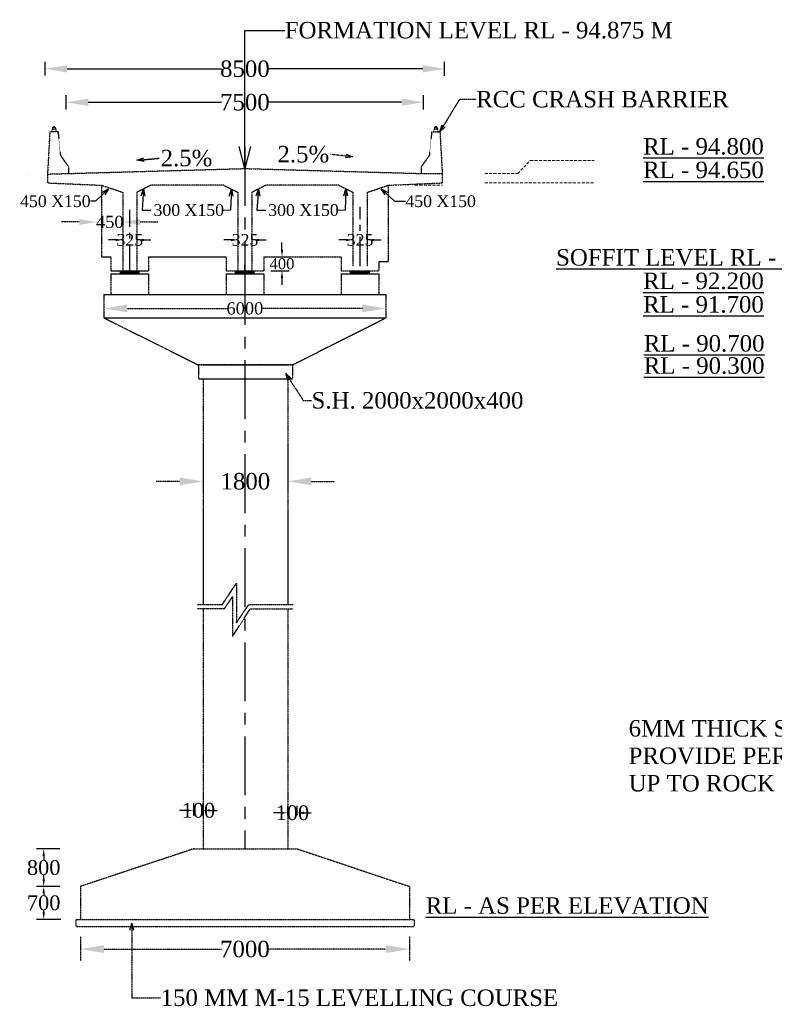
# Model space of a CAD drawing. Header units: millimetres. Extents: x 103078 to 7104496, y -104267 to 320261.
# Tile 4 of 12: x 447864 to 479976, y 136577 to 178452. Entities that reach past the tile are written whole.
import ezdxf

# ---------------------------------------------------------------- set-up
doc = ezdxf.new("R2010")
doc.units = ezdxf.units.MM
doc.header["$MEASUREMENT"] = 0
doc.linetypes.add('CENTERX2', pattern=[4, 2.5, -0.5, 0.5, -0.5])
doc.linetypes.add('HIDDEN', pattern=[0.375, 0.25, -0.125])
doc.layers.add('TEXT', color=7, linetype='Continuous')
doc.styles.get("Standard").update_dxf_attribs({"font": 'times.ttf'})
doc.dimstyles.get("Standard").update_dxf_attribs({"dimtxt": 400, "dimasz": 215, "dimexe": 0.18, "dimexo": 0.0625, "dimgap": 0.09, "dimtad": 0, "dimtih": 1, "dimtoh": 1, "dimdec": 0, "dimzin": 4, "dimdsep": 46, "dimtxsty": 'Standard', "dimblk": 'OPEN90', "dimcen": 0, "dimadec": 0, "dimazin": 1, "dimtfac": 1, "dimtdec": 0, "dimtix": 1, "dimtofl": 0, "dimtmove": 0, "dimatfit": 3, "dimldrblk": 'OPEN30', "dimfxl": 0, "dimtolj": 1, "dimtzin": 0, "dimarcsym": 0})

# ---------------------------------------------------------------- blocks, each defined once
blk = doc.blocks.new('*D75')
at = {"color": 0, "linetype": 'HIDDEN', "lineweight": -2, "transparency": 16777216}
for p, q in [((451448, 166271), (451448, 166171)), ((452448, 166171), (456713, 166171)), ((462448, 166171), (458183, 166171)), ((463448, 166171), (463448, 166171))]:
    blk.add_line(p, q, dxfattribs=at)
at = {"color": 0, "linetype": 'HIDDEN', "transparency": 16777216}
for points in [[(452448, 166338), (452448, 166005), (451448, 166171)], [(462448, 166338), (462448, 166005), (463448, 166171)]]:
    blk.add_solid(points, dxfattribs=at)
at = {"layer": 'Defpoints', "color": 0, "linetype": 'HIDDEN', "transparency": 16777216}
for p in [(451448, 166271), (463448, 166171), (463448, 166171)]:
    blk.add_point(p, dxfattribs=at)
at = {"color": 0, "linetype": 'HIDDEN', "transparency": 16777216, "insert": (457448, 166171), "char_height": 500, "attachment_point": 5}
blk.add_mtext('\\A1;{\\H1.036x;6000}', dxfattribs=at)
blk = doc.blocks.new('*D49')
at = {"color": 0, "linetype": 'HIDDEN', "lineweight": -2, "transparency": 16777216}
for p, q in [((450398, 169848), (449648, 169848)), ((451148, 169848), (451148, 169848)), ((452248, 169848), (452248, 169848)), ((452998, 169848), (453748, 169848))]:
    blk.add_line(p, q, dxfattribs=at)
at = {"color": 0, "linetype": 'HIDDEN', "transparency": 16777216}
for points in [[(450398, 169973), (450398, 169723), (451148, 169848)], [(452998, 169973), (452998, 169723), (452248, 169848)]]:
    blk.add_solid(points, dxfattribs=at)
at = {"layer": 'Defpoints', "color": 0, "linetype": 'HIDDEN', "transparency": 16777216}
for p in [(451148, 169848), (452248, 169848), (452248, 169848)]:
    blk.add_point(p, dxfattribs=at)
at = {"color": 0, "linetype": 'HIDDEN', "transparency": 16777216, "insert": (451698, 169848), "char_height": 500, "attachment_point": 5}
blk.add_mtext('\\A1;{\\H1.036x;450}', dxfattribs=at)
blk = doc.blocks.new('*D50')
at = {"color": 0, "linetype": 'Continuous', "lineweight": -2, "transparency": 16777216}
for p, q in [((451948, 169084), (451648, 169084)), ((452248, 168784), (452248, 168784)), ((453148, 169084), (453448, 169084))]:
    blk.add_line(p, q, dxfattribs=at)
at = {"color": 0, "linetype": 'Continuous', "transparency": 16777216}
for points in [[(451948, 169134), (451948, 169034), (452248, 169084)], [(453148, 169134), (453148, 169034), (452848, 169084)]]:
    blk.add_solid(points, dxfattribs=at)
at = {"layer": 'Defpoints', "color": 0, "linetype": 'Continuous', "transparency": 16777216}
for p in [(452248, 169084), (452848, 169084), (452848, 169084)]:
    blk.add_point(p, dxfattribs=at)
at = {"color": 0, "linetype": 'Continuous', "transparency": 16777216, "insert": (452548, 169084), "char_height": 900, "attachment_point": 5}
blk.add_mtext('\\A1;{\\H0.55556x;325}', dxfattribs=at)
blk = doc.blocks.new('*D51')
at = {"color": 0, "linetype": 'Continuous', "lineweight": -2, "transparency": 16777216}
for p, q in [((456852, 169084), (456552, 169084)), ((457152, 168784), (457152, 168784)), ((458052, 169084), (458352, 169084))]:
    blk.add_line(p, q, dxfattribs=at)
at = {"color": 0, "linetype": 'Continuous', "transparency": 16777216}
for points in [[(456852, 169134), (456852, 169034), (457152, 169084)], [(458052, 169134), (458052, 169034), (457752, 169084)]]:
    blk.add_solid(points, dxfattribs=at)
at = {"layer": 'Defpoints', "color": 0, "linetype": 'Continuous', "transparency": 16777216}
for p in [(457152, 169084), (457752, 169084), (457752, 169084)]:
    blk.add_point(p, dxfattribs=at)
at = {"color": 0, "linetype": 'Continuous', "transparency": 16777216, "insert": (457452, 169084), "char_height": 900, "attachment_point": 5}
blk.add_mtext('\\A1;{\\H0.55556x;325}', dxfattribs=at)
blk = doc.blocks.new('*D52')
at = {"color": 0, "linetype": 'Continuous', "lineweight": -2, "transparency": 16777216}
for p, q in [((461748, 169084), (461448, 169084)), ((462048, 168784), (462048, 168784)), ((462948, 169084), (463248, 169084))]:
    blk.add_line(p, q, dxfattribs=at)
at = {"color": 0, "linetype": 'Continuous', "transparency": 16777216}
for points in [[(461748, 169134), (461748, 169034), (462048, 169084)], [(462948, 169134), (462948, 169034), (462648, 169084)]]:
    blk.add_solid(points, dxfattribs=at)
at = {"layer": 'Defpoints', "color": 0, "linetype": 'Continuous', "transparency": 16777216}
for p in [(462048, 169084), (462648, 169084), (462648, 169084)]:
    blk.add_point(p, dxfattribs=at)
at = {"color": 0, "linetype": 'Continuous', "transparency": 16777216, "insert": (462348, 169084), "char_height": 900, "attachment_point": 5}
blk.add_mtext('\\A1;{\\H0.55556x;325}', dxfattribs=at)
blk = doc.blocks.new('*D85')
at = {"color": 0, "linetype": 'Continuous', "lineweight": -2, "transparency": 16777216}
for p, q in [((459026, 168671), (459026, 168971)), ((458548, 168371), (459326, 168371)), ((458548, 167771), (459326, 167771)), ((459026, 167471), (459026, 167171))]:
    blk.add_line(p, q, dxfattribs=at)
at = {"color": 0, "linetype": 'Continuous', "transparency": 16777216}
for points in [[(458976, 168671), (459076, 168671), (459026, 168371)], [(458976, 167471), (459076, 167471), (459026, 167771)]]:
    blk.add_solid(points, dxfattribs=at)
at = {"layer": 'Defpoints', "color": 0, "linetype": 'Continuous', "transparency": 16777216}
for p in [(458248, 168371), (458248, 167771), (459026, 167771)]:
    blk.add_point(p, dxfattribs=at)
at = {"color": 0, "linetype": 'Continuous', "transparency": 16777216, "insert": (459026, 168071), "char_height": 900, "attachment_point": 5}
blk.add_mtext('\\A1;{\\H0.518x;400}', dxfattribs=at)
blk = doc.blocks.new('*D61')
at = {"color": 0, "linetype": 'HIDDEN', "lineweight": -2, "transparency": 16777216}
for p, q in [((450448, 139461), (450448, 138425)), ((464448, 139458), (464448, 138425)), ((451448, 138925), (456452, 138925)), ((463448, 138925), (458444, 138925))]:
    blk.add_line(p, q, dxfattribs=at)
at = {"color": 0, "linetype": 'HIDDEN', "transparency": 16777216}
for points in [[(451448, 139092), (451448, 138759), (450448, 138925)], [(463448, 139092), (463448, 138759), (464448, 138925)]]:
    blk.add_solid(points, dxfattribs=at)
at = {"layer": 'Defpoints', "color": 0, "linetype": 'HIDDEN', "transparency": 16777216}
for p in [(450448, 139961), (464448, 139958), (464448, 138925)]:
    blk.add_point(p, dxfattribs=at)
at = {"color": 0, "linetype": 'HIDDEN', "transparency": 16777216, "insert": (457448, 138925), "char_height": 1000, "attachment_point": 5}
blk.add_mtext('\\A1;{\\H0.7x;7000}', dxfattribs=at)
blk = doc.blocks.new('*D62')
at = {"color": 0, "linetype": 'Continuous', "lineweight": -2, "transparency": 16777216}
for p, q in [((449573, 141590), (448586, 141590)), ((448886, 141290), (448886, 141211)), ((448886, 140490), (448886, 140568)), ((449616, 140190), (448586, 140190))]:
    blk.add_line(p, q, dxfattribs=at)
at = {"color": 0, "linetype": 'Continuous', "transparency": 16777216}
for points in [[(448836, 141290), (448936, 141290), (448886, 141590)], [(448836, 140490), (448936, 140490), (448886, 140190)]]:
    blk.add_solid(points, dxfattribs=at)
at = {"layer": 'Defpoints', "color": 0, "linetype": 'Continuous', "transparency": 16777216}
for p in [(449873, 141590), (448886, 140190), (449916, 140190)]:
    blk.add_point(p, dxfattribs=at)
at = {"color": 0, "linetype": 'Continuous', "transparency": 16777216, "insert": (448886, 140890), "char_height": 900, "attachment_point": 5}
blk.add_mtext('\\A1;{\\H0.7x;700}', dxfattribs=at)
blk = doc.blocks.new('*D63')
at = {"color": 0, "linetype": 'Continuous', "lineweight": -2, "transparency": 16777216}
for p, q in [((449570, 143190), (448586, 143190)), ((448886, 142890), (448886, 142710)), ((448886, 141890), (448886, 142069)), ((449573, 141590), (448586, 141590))]:
    blk.add_line(p, q, dxfattribs=at)
at = {"color": 0, "linetype": 'Continuous', "transparency": 16777216}
for points in [[(448836, 142890), (448936, 142890), (448886, 143190)], [(448836, 141890), (448936, 141890), (448886, 141590)]]:
    blk.add_solid(points, dxfattribs=at)
at = {"layer": 'Defpoints', "color": 0, "linetype": 'Continuous', "transparency": 16777216}
for p in [(449870, 143190), (448886, 141590), (449873, 141590)]:
    blk.add_point(p, dxfattribs=at)
at = {"color": 0, "linetype": 'Continuous', "transparency": 16777216, "insert": (448886, 142390), "char_height": 900, "attachment_point": 5}
blk.add_mtext('\\A1;{\\H0.7x;800}', dxfattribs=at)
blk = doc.blocks.new('*D87')
at = {"color": 0, "linetype": 'Continuous', "lineweight": -2, "transparency": 16777216}
for p, q in [((459268, 144606), (459268, 145020)), ((459668, 144606), (459668, 145020)), ((458968, 144720), (458668, 144720)), ((459968, 144720), (460268, 144720))]:
    blk.add_line(p, q, dxfattribs=at)
at = {"color": 0, "linetype": 'Continuous', "transparency": 16777216}
for points in [[(458968, 144770), (458968, 144670), (459268, 144720)], [(459968, 144770), (459968, 144670), (459668, 144720)]]:
    blk.add_solid(points, dxfattribs=at)
at = {"layer": 'Defpoints', "color": 0, "linetype": 'Continuous', "transparency": 16777216}
for p in [(459268, 144720), (459268, 144306), (459668, 144306)]:
    blk.add_point(p, dxfattribs=at)
at = {"color": 0, "linetype": 'Continuous', "transparency": 16777216, "insert": (459468, 144720), "char_height": 900, "attachment_point": 5}
blk.add_mtext('\\A1;{\\H0.7x;100}', dxfattribs=at)
blk = doc.blocks.new('*D88')
at = {"color": 0, "linetype": 'Continuous', "lineweight": -2, "transparency": 16777216}
for p, q in [((455268, 144606), (455268, 145125)), ((455668, 144606), (455668, 145125)), ((454968, 144825), (454668, 144825)), ((455968, 144825), (456268, 144825))]:
    blk.add_line(p, q, dxfattribs=at)
at = {"color": 0, "linetype": 'Continuous', "transparency": 16777216}
for points in [[(454968, 144875), (454968, 144775), (455268, 144825)], [(455968, 144875), (455968, 144775), (455668, 144825)]]:
    blk.add_solid(points, dxfattribs=at)
at = {"layer": 'Defpoints', "color": 0, "linetype": 'Continuous', "transparency": 16777216}
for p in [(455268, 144825), (455268, 144306), (455668, 144306)]:
    blk.add_point(p, dxfattribs=at)
at = {"color": 0, "linetype": 'Continuous', "transparency": 16777216, "insert": (455468, 144825), "char_height": 900, "attachment_point": 5}
blk.add_mtext('\\A1;{\\H0.7x;100}', dxfattribs=at)
blk = doc.blocks.new('*D65')
at = {"color": 0, "linetype": 'HIDDEN', "lineweight": -2, "transparency": 16777216}
for p, q in [((455668, 160415), (455668, 158317)), ((459268, 160415), (459268, 158317)), ((454668, 158817), (453668, 158817)), ((460268, 158817), (461268, 158817))]:
    blk.add_line(p, q, dxfattribs=at)
at = {"color": 0, "linetype": 'HIDDEN', "transparency": 16777216}
for points in [[(454668, 158983), (454668, 158650), (455668, 158817)], [(460268, 158983), (460268, 158650), (459268, 158817)]]:
    blk.add_solid(points, dxfattribs=at)
at = {"layer": 'Defpoints', "color": 0, "linetype": 'HIDDEN', "transparency": 16777216}
for p in [(455668, 160915), (459268, 160915), (459268, 158817)]:
    blk.add_point(p, dxfattribs=at)
at = {"color": 0, "linetype": 'HIDDEN', "transparency": 16777216, "insert": (457468, 158817), "char_height": 1000, "attachment_point": 5}
blk.add_mtext('\\A1;{\\H0.7x;1800}', dxfattribs=at)
blk = doc.blocks.new('*D93')
at = {"color": 0, "linetype": 'Continuous', "lineweight": -2, "transparency": 16777216}
for p, q in [((448948, 176073), (448948, 176663)), ((449883, 176363), (456464, 176363)), ((465013, 176363), (458432, 176363)), ((465948, 176069), (465948, 176663))]:
    blk.add_line(p, q, dxfattribs=at)
at = {"color": 0, "linetype": 'Continuous', "transparency": 16777216}
for points in [[(449883, 176519), (449883, 176207), (448948, 176363)], [(465013, 176519), (465013, 176207), (465948, 176363)]]:
    blk.add_solid(points, dxfattribs=at)
at = {"layer": 'Defpoints', "color": 0, "linetype": 'Continuous', "transparency": 16777216}
for p in [(465948, 176363), (448948, 175773), (465948, 175769)]:
    blk.add_point(p, dxfattribs=at)
at = {"color": 0, "linetype": 'Continuous', "transparency": 16777216, "insert": (457448, 176363), "char_height": 900, "attachment_point": 5}
blk.add_mtext('\\A1;{\\H0.77778x;8500}', dxfattribs=at)
blk = doc.blocks.new('*D94')
at = {"color": 0, "linetype": 'Continuous', "lineweight": -2, "transparency": 16777216}
for p, q in [((449848, 174627), (449848, 175240)), ((465048, 174627), (465048, 175240)), ((450783, 174940), (456452, 174940)), ((464113, 174940), (458444, 174940))]:
    blk.add_line(p, q, dxfattribs=at)
at = {"color": 0, "linetype": 'Continuous', "transparency": 16777216}
for points in [[(450783, 175096), (450783, 174784), (449848, 174940)], [(464113, 175096), (464113, 174784), (465048, 174940)]]:
    blk.add_solid(points, dxfattribs=at)
at = {"layer": 'Defpoints', "color": 0, "linetype": 'Continuous', "transparency": 16777216}
for p in [(465048, 174940), (449848, 174327), (465048, 174327)]:
    blk.add_point(p, dxfattribs=at)
at = {"color": 0, "linetype": 'Continuous', "transparency": 16777216, "insert": (457448, 174940), "char_height": 900, "attachment_point": 5}
blk.add_mtext('\\A1;{\\H0.77778x;7500}', dxfattribs=at)

msp = doc.modelspace()

# ---------------------------------------------------------------- hatches: boundary and pattern name
at = {"linetype": 'HIDDEN'}
for points in [[(452547.8, 167770.8), (452147.8, 167770.8), (452147.8, 167640.8), (452547.8, 167640.8)], [(452947.8, 167770.8), (452547.8, 167770.8), (452547.8, 167640.8), (452947.8, 167640.8)], [(457447.8, 167770.8), (457047.8, 167770.8), (457047.8, 167640.8), (457447.8, 167640.8)], [(457847.8, 167770.8), (457447.8, 167770.8), (457447.8, 167640.8), (457847.8, 167640.8)], [(462347.8, 167770.8), (461947.8, 167770.8), (461947.8, 167640.8), (462347.8, 167640.8)], [(462747.8, 167770.8), (462347.8, 167770.8), (462347.8, 167640.8), (462747.8, 167640.8)]]:
    msp.add_hatch(color=0, dxfattribs=at).paths.add_polyline_path(points)

# ---------------------------------------------------------------- linework, layer by layer
at = {"color": 0, "linetype": 'HIDDEN'}
for p, q in [((449270.7, 173865.3), (449222.8, 173685.4)), ((449374.8, 173865.3), (449422.8, 173685.4)), ((465520.7, 173865.3), (465472.8, 173685.4)), ((465624.8, 173865.3), (465672.8, 173685.4)), ((449147.8, 173685.4), (449047.8, 171885.4)), ((449497.8, 173685.4), (449147.8, 173685.4)), ((449497.8, 173685.4), (449597.8, 172685.4)), ((465397.8, 173685.4), (465297.8, 172685.4)), ((465397.8, 173685.4), (465747.8, 173685.4)), ((465747.8, 173685.4), (465847.8, 171885.4)), ((449597.8, 172685.4), (449947.8, 172185.4)), ((465297.8, 172685.4), (464947.8, 172185.4)), ((449947.8, 172185.4), (449947.8, 171910.6)), ((464947.8, 172185.4), (464947.8, 171910.6)), ((448205.1, 171885.4), (448205.1, 171885.4)), ((449047.8, 171885.4), (449047.8, 171510.6)), ((464947.8, 171910.6), (465847.8, 171910.6)), ((465847.8, 171910.6), (465847.8, 171510.6)), ((449047.8, 171510.6), (451347.8, 171410.6)), ((451347.8, 171410.6), (451347.8, 168370.8)), ((453447.8, 171410.6), (452847.8, 171110.6)), ((456547.8, 171410.6), (453447.8, 171410.6)), ((456547.8, 171410.6), (457147.8, 171110.6)), ((458347.8, 171410.6), (457747.8, 171110.6)), ((461447.8, 171410.6), (458347.8, 171410.6)), ((461447.8, 171410.6), (462047.8, 171110.6)), ((463547.8, 171410.6), (465847.8, 171510.6)), ((463547.8, 171410.6), (463547.8, 168170.8)), ((452247.8, 171110.6), (452247.8, 167640.8)), ((452847.8, 171110.6), (452847.8, 167640.8)), ((457147.8, 171110.6), (457147.8, 167770.8)), ((457747.8, 171110.6), (457747.8, 167770.8)), ((462047.8, 171110.6), (462047.8, 167970.8)), ((462647.8, 171110.6), (462647.8, 167970.8)), ((451743.3, 168370.8), (451743.3, 167770.8)), ((453343.3, 168370.8), (453343.3, 167770.8)), ((456647.8, 168370.8), (456647.8, 167770.8)), ((458247.8, 168370.8), (458247.8, 167770.8)), ((458247.8, 168370.8), (461543.3, 168370.8)), ((461543.3, 168370.8), (461543.3, 167770.8)), ((457447.8, 167770.8), (457447.8, 167995.8)), ((463143.3, 168170.8), (463143.3, 167770.8)), ((463143.3, 168170.8), (463225.4, 168170.8)), ((451743.3, 167640.8), (451743.3, 166770.8)), ((452147.8, 167640.8), (452147.8, 167770.8)), ((452947.8, 167640.8), (452947.8, 167770.8)), ((453343.3, 167640.8), (453343.3, 166770.8)), ((456647.8, 167770.8), (458247.8, 167770.8)), ((456647.8, 167640.8), (456647.8, 166770.8)), ((457047.8, 167640.8), (457047.8, 167770.8)), ((457447.8, 167640.8), (457447.8, 167770.8)), ((457847.8, 167640.8), (457847.8, 167770.8)), ((458247.8, 167640.8), (458247.8, 166770.8)), ((461543.3, 167770.8), (463143.3, 167770.8)), ((461547.8, 167640.8), (461547.8, 166770.8)), ((461947.8, 167640.8), (461947.8, 167770.8)), ((462747.8, 167640.8), (462747.8, 167770.8)), ((463147.8, 167640.8), (463147.8, 166770.8)), ((451447.8, 166770.8), (451447.8, 165770.8)), ((453343.3, 166770.8), (453343.3, 166770.8)), ((463447.8, 166770.8), (463447.8, 165770.8)), ((455467.8, 163770.8), (455467.8, 163170.8)), ((459467.8, 163770.8), (455467.8, 163770.8)), ((457467.8, 163770.8), (459267.8, 163770.8)), ((459467.8, 163770.8), (459467.8, 163170.8)), ((455667.8, 163170.8), (455667.8, 153573.3)), ((459267.8, 163170.8), (459267.8, 153573.3)), ((455667.8, 157645.1), (455667.8, 153573.3)), ((459267.8, 157624.1), (459267.8, 153573.3)), ((456478.4, 153573.3), (457092.6, 154489.8)), ((457092.6, 154489.8), (457092.6, 152803.3)), ((456585.3, 153411.3), (456923.9, 153916.6)), ((456923.9, 153916.6), (456923.9, 152230.1)), ((455415.4, 153573.3), (456478.4, 153573.3)), ((455415.4, 153411.3), (456585.3, 153411.3)), ((455667.8, 153411.3), (455667.8, 143189.6)), ((456923.9, 152230.1), (457672.2, 153390.3)), ((457092.6, 152803.3), (457608.7, 153573.3)), ((457608.7, 153573.3), (459497.9, 153573.3)), ((457672.2, 153390.3), (459497.9, 153390.3)), ((459267.8, 153390.3), (459267.8, 143189.6)), ((455267.8, 143189.6), (450447.8, 141589.6)), ((455267.8, 143189.6), (459667.8, 143189.6)), ((459667.8, 143189.6), (464447.8, 141589.6)), ((450447.8, 141589.6), (450447.8, 140189.6)), ((464447.8, 141589.6), (464447.8, 140189.6)), ((450247.8, 140189.6), (450247.8, 139889.6)), ((450247.8, 140189.6), (464647.8, 140189.6)), ((450247.8, 139889.6), (464647.8, 139889.6)), ((464647.8, 140189.6), (464647.8, 139889.6))]:
    msp.add_line(p, q, dxfattribs=at)
at = {"color": 0, "linetype": 'CENTERX2', "ltscale": 1000}
for p, q in [((457447.8, 173032.1), (457447.8, 167970.8)), ((457447.8, 167970.8), (457447.8, 143189.6))]:
    msp.add_line(p, q, dxfattribs=at)
at = {"color": 0, "linetype": 'CENTERX2', "ltscale": 500}
for p, q in [((462347.8, 167970.8), (462347.8, 170487.1)), ((452547.8, 167640.8), (452547.8, 170361.3)), ((452547.8, 167640.8), (452547.8, 167770.8)), ((462347.8, 167640.8), (462347.8, 167770.8))]:
    msp.add_line(p, q, dxfattribs=at)
at = {"color": 0, "ltscale": 5000}
for p, q in [((451347.8, 168370.8), (451743.3, 168370.8)), ((453343.3, 168370.8), (456647.8, 168370.8)), ((463143.3, 168170.8), (463547.8, 168170.8)), ((451743.3, 167770.8), (453343.3, 167770.8)), ((451743.3, 167640.8), (453343.3, 167640.8)), ((452147.8, 167770.8), (452947.8, 167770.8)), ((456647.8, 167640.8), (458247.8, 167640.8)), ((457047.8, 167770.8), (457847.8, 167770.8)), ((461547.8, 167640.8), (463147.8, 167640.8)), ((461947.8, 167770.8), (462747.8, 167770.8)), ((461947.8, 167770.8), (462747.8, 167770.8)), ((451447.8, 166770.8), (463447.8, 166770.8)), ((451447.8, 165770.8), (463447.8, 165770.8)), ((455667.8, 163770.8), (459267.8, 163770.8)), ((455467.8, 163170.8), (459467.8, 163170.8))]:
    msp.add_line(p, q, dxfattribs=at)
at = {"color": 0, "linetype": 'HIDDEN'}
for points in [[(449047.8, 171885.4), (457447.8, 172120.8), (464947.8, 171910.6)], [(451347.8, 171410.6), (452247.8, 171110.6)], [(462647.8, 171110.6), (463547.8, 171410.6)], [(451447.8, 165770.8), (455467.8, 163770.8), (459467.8, 163770.8), (463447.8, 165770.8)]]:
    msp.add_lwpolyline(points, dxfattribs=at)
for centre in [(449322.8, 173835.4), (465572.8, 173835.4)]:
    msp.add_circle(centre, 50, dxfattribs=at)
for centre in [(449322.8, 173835.4), (465572.8, 173835.4)]:
    msp.add_arc(centre, 60, 29.86283, 150.13717, dxfattribs=at)
at = {"layer": 'TEXT', "color": 0, "linetype": 'HIDDEN', "lineweight": 13, "ltscale": 500}
for p, q in [((469058.3, 171910.6), (469588, 172460.5)), ((469588, 172460.5), (472311.3, 172460.5)), ((467656.7, 171910.6), (469058.3, 171910.6)), ((464684.6, 171410.6), (465852.6, 171410.6)), ((467656.7, 171512), (472311.3, 171512))]:
    msp.add_line(p, q, dxfattribs=at)

# ---------------------------------------------------------------- texts
at = {"color": 0, "linetype": 'Continuous', "insert": (459143.4, 177998.5), "char_height": 700, "attachment_point": 4}
msp.add_mtext('FORMATION LEVEL RL - 94.875 M', dxfattribs=at)
at = {"color": 0, "linetype": 'HIDDEN'}
for s, insert, char_height, attachment_point in [('RCC CRASH BARRIER', (467288.7, 175066.6), 700, 4), ('2.5%', (453860.4, 172561.9), 700, 4), ('2.5%', (461035.2, 172726.5), 700, 6), ('{\\H1.6667x;450 X150}', (464277, 170728.7), 300, 4), ('450 X150', (450882.3, 170728.7), 500, 6), ('{\\fVerdana|b0|i0|c0|p34; \\fTimes New Roman|b0|i0|c0|p18;\\H2x;300 X150}', (453450.8, 170352.4), 250, 4), ('{\\fVerdana|b0|i0|c0|p34; \\fTimes New Roman|b0|i0|c0|p18;\\H2x;300 X150}', (458331.8, 170352.4), 250, 4), ('S.H. 2000x2000x400', (460283.4, 162255.8), 700, 4), ('150 MM M-15 LEVELLING COURSE', (453862.2, 136848.6), 700, 4)]:
    msp.add_mtext(s, dxfattribs=dict(at, insert=insert, char_height=char_height, attachment_point=attachment_point))
at = {"color": 0, "linetype": 'HIDDEN', "insert": (473777.8, 147139.1), "char_height": 700, "width": 12528.438, "attachment_point": 4}
msp.add_mtext('6MM THICK STEEL LINER\\PPROVIDE PERMANENTLY\\PUP TO ROCK LEVEL', dxfattribs=at)
at = {"layer": 'TEXT', "color": 0, "char_height": 700, "attachment_point": 2}
for s, insert, width in [('{\\LRL - 94.800}', (476960.2, 173415.4), 6634.446), ('{\\LRL - 94.650}', (476960.2, 172414), 6634.446), ('{\\LSOFFIT LEVEL RL - 92.700}', (476960.2, 168693.7), 13108.591), ('{\\LRL - 92.200}', (476960.2, 167694.5), 6883.218), ('{\\LRL - 91.700}', (476960.2, 166694.2), 6430.95), ('{\\LRL - 90.700}', (476990.2, 165037.1), 6430.95), ('{\\LRL - 90.300}', (476990.2, 164094.2), 6430.95), ('{\\LRL - AS PER ELEVATION}', (471161.8, 141127.5), 12958.448)]:
    msp.add_mtext(s, dxfattribs=dict(at, insert=insert, width=width))

# ---------------------------------------------------------------- dimensions: what is measured, and where the dimension line sits
at = {"color": 0, "linetype": 'Continuous'}
for base, p1, p2, text, override, picture, middle in [((465947.8, 176362.9), (448947.8, 175773.2), (465947.8, 175769.2), '{\\H0.77778x;8500}', {"dimtxt": 900, "dimasz": 935, "dimexe": 300, "dimexo": 300, "dimfxl": 300}, '*D93', (457447.8, 176362.9)), ((465047.8, 174940.3), (449847.8, 174326.7), (465047.8, 174326.7), '{\\H0.77778x;7500}', {"dimtxt": 900, "dimasz": 935, "dimexe": 300, "dimexo": 300, "dimfxl": 300}, '*D94', (457447.8, 174940.3)), ((452847.8, 169083.6), (452247.8, 169083.6), (452847.8, 169083.6), '{\\H0.55556x;325}', {"dimtxt": 900, "dimasz": 300, "dimexe": 300, "dimexo": 300, "dimfxl": 300}, '*D50', (452547.8, 169083.6)), ((457752.2, 169083.6), (457152.2, 169083.6), (457752.2, 169083.6), '{\\H0.55556x;325}', {"dimtxt": 900, "dimasz": 300, "dimexe": 300, "dimexo": 300, "dimfxl": 300}, '*D51', (457452.2, 169083.6)), ((462647.8, 169083.6), (462047.8, 169083.6), (462647.8, 169083.6), '{\\H0.55556x;325}', {"dimtxt": 900, "dimasz": 300, "dimexe": 300, "dimexo": 300, "dimfxl": 300}, '*D52', (462347.8, 169083.6)), ((455267.8, 144825.2), (455667.8, 144305.9), (455267.8, 144305.9), '{\\H0.7x;100}', {"dimtxt": 900, "dimasz": 300, "dimexe": 300, "dimexo": 300, "dimfxl": 300}, '*D88', (455467.8, 144825.2)), ((459267.8, 144720.2), (459667.8, 144305.9), (459267.8, 144305.9), '{\\H0.7x;100}', {"dimtxt": 900, "dimasz": 300, "dimexe": 300, "dimexo": 300, "dimfxl": 300}, '*D87', (459467.8, 144720.2))]:
    dim = msp.add_linear_dim(base=base, p1=p1, p2=p2, text=text, dimstyle='Standard', override=override, dxfattribs=at)
    dim.commit()
    dim.dimension.update_dxf_attribs({"geometry": picture, "text_midpoint": middle})
at = {"color": 0, "linetype": 'HIDDEN'}
for base, p1, p2, text, override, picture, middle in [((452247.8, 169848.1), (451147.8, 169848.1), (452247.8, 169848.1), '{\\H1.036x;450}', {"dimtxt": 500, "dimasz": 750, "dimfxl": 300}, '*D49', (451697.8, 169848.1)), ((463447.8, 166171.4), (451447.8, 166270.8), (463447.8, 166171.4), '{\\H1.036x;6000}', {"dimtxt": 500, "dimasz": 1000, "dimfxl": 300}, '*D75', (457447.8, 166171.4)), ((459267.8, 158816.7), (455667.8, 160915.4), (459267.8, 160915.4), '{\\H0.7x;1800}', {"dimtxt": 1000, "dimasz": 1000, "dimexe": 500, "dimexo": 500, "dimfxl": 300}, '*D65', (457467.8, 158816.7)), ((464447.8, 138925.5), (450447.8, 139961), (464447.8, 139958.2), '{\\H0.7x;7000}', {"dimtxt": 1000, "dimasz": 1000, "dimexe": 500, "dimexo": 500, "dimfxl": 300}, '*D61', (457447.8, 138925.5))]:
    dim = msp.add_linear_dim(base=base, p1=p1, p2=p2, text=text, dimstyle='Standard', override=override, dxfattribs=at)
    dim.commit()
    dim.dimension.update_dxf_attribs({"geometry": picture, "text_midpoint": middle})
at = {"color": 0, "linetype": 'Continuous'}
for base, p1, p2, text, picture, middle in [((459025.6, 167770.8), (458247.8, 168370.8), (458247.8, 167770.8), '{\\H0.518x;400}', '*D85', (459025.6, 168070.8)), ((448886.1, 141589.6), (449869.9, 143189.6), (449873, 141589.6), '{\\H0.7x;800}', '*D63', (448886.1, 142389.6)), ((448886.1, 140189.6), (449873, 141589.6), (449916.1, 140189.6), '{\\H0.7x;700}', '*D62', (448886.1, 140889.6))]:
    dim = msp.add_linear_dim(base=base, p1=p1, p2=p2, angle=90, text=text, dimstyle='Standard', override={"dimtxt": 900, "dimasz": 300, "dimexe": 300, "dimexo": 300, "dimfxl": 300}, dxfattribs=at)
    dim.commit()
    dim.dimension.update_dxf_attribs({"geometry": picture, "text_midpoint": middle})

# ---------------------------------------------------------------- leaders
at = {"color": 0, "linetype": 'Continuous', "annotation_type": 0, "has_hookline": 1}
for points, override, hookline_direction, text_width in [([(457447.8, 172120.8), (457447.8, 177998.5), (459143.3, 177998.5)], {"dimtxt": 900, "dimasz": 935, "dimexe": 300, "dimexo": 300, "dimfxl": 300}, 0, 16096.5), ([(451647.8, 171260.6), (451084.7, 170728.7), (450882.4, 170728.7)], {"dimtxt": 900, "dimasz": 300, "dimexe": 300, "dimexo": 300, "dimfxl": 300}, 1, 2894.7), ([(453134.7, 171254.1), (453075.8, 170352.4), (453450.7, 170352.4)], {"dimtxt": 900, "dimasz": 300, "dimexe": 300, "dimexo": 300, "dimfxl": 300}, 0, 3027.2), ([(458026.4, 171249.9), (457956.8, 170352.4), (458331.7, 170352.4)], {"dimtxt": 900, "dimasz": 300, "dimexe": 300, "dimexo": 300, "dimfxl": 300}, 0, 3027.2), ([(463247.8, 171260.6), (463810.8, 170728.7), (464276.9, 170728.7)], {"dimtxt": 900, "dimasz": 300, "dimexe": 300, "dimexo": 300, "dimfxl": 300}, 0, 2894.8)]:
    msp.add_leader(points, dimstyle='Standard', override=override, dxfattribs=dict(at, hookline_direction=hookline_direction, text_width=text_width))
at = {"color": 0, "linetype": 'HIDDEN', "annotation_type": 0, "has_hookline": 1}
for points, hookline_direction, text_width in [([(465747.8, 173685.4), (466594.4, 175066.6), (467288.6, 175066.6)], 0, 10502.5), ([(452854.9, 172471.1), (453805.6, 172560)], 0, 2095), ([(462040.6, 172613.7), (461089.9, 172724.6)], 1, 2095), ([(459182.6, 163406.6), (459933.4, 162255.8), (460283.3, 162255.8)], 0, 8713.4), ([(452630.6, 140034.7), (452630.6, 136848.6), (453862.1, 136848.6)], 0, 16392.2)]:
    msp.add_leader(points, dimstyle='Standard', override={"dimtxt": 500, "dimasz": 300, "dimfxl": 300}, dxfattribs=dict(at, hookline_direction=hookline_direction, text_width=text_width))
at = {"color": 0, "linetype": 'Continuous'}
for points in [[(456874.4, 171247.3), (456828.2, 170351.4), (456532.6, 170334.1)], [(461749.9, 171259.6), (461709.2, 170351.4), (461413.6, 170334.1)]]:
    msp.add_leader(points, dimstyle='Standard', override={"dimtxt": 900, "dimasz": 300, "dimexe": 300, "dimexo": 300, "dimfxl": 300}, dxfattribs=at)

doc.saveas('drawing.dxf')
